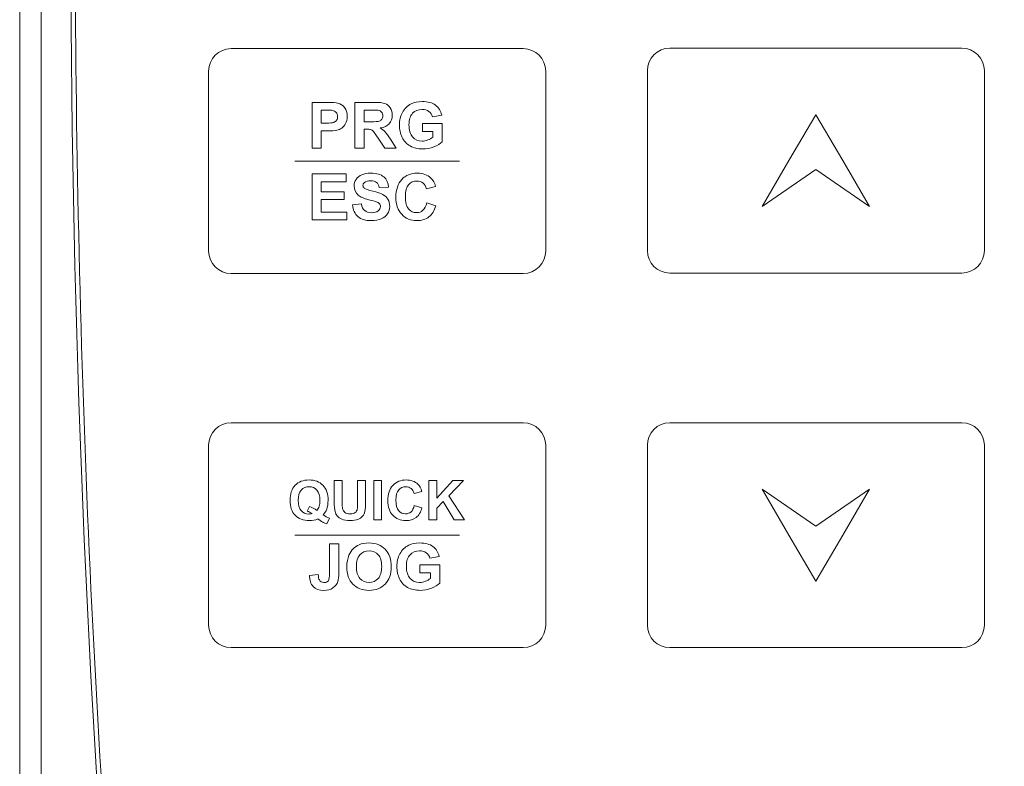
# Model space of a CAD drawing. Header units: millimetres. Extents: x -473 to 23648, y -382 to 1866.
# Tile 105 of 256: x 5102 to 5145, y 194 to 227. Entities that reach past the tile are written whole.
import ezdxf

# ---------------------------------------------------------------- set-up
doc = ezdxf.new("R2010")
doc.units = ezdxf.units.MM
doc.header["$LTSCALE"] = 80
doc.header["$PDMODE"] = 3
doc.header["$PDSIZE"] = 0.3
doc.layers.get('0').update_dxf_attribs({"linetype": 'CONTINUOUS'})
doc.styles.get("Standard").update_dxf_attribs({"font": 'technic_.ttf', "width": 0.7})
doc.dimstyles.get("Standard").update_dxf_attribs({"dimtxt": 3, "dimasz": 3, "dimexe": 0.18, "dimexo": 0.0625, "dimgap": 0.09, "dimtad": 1, "dimdsep": 46, "dimtxsty": 'Standard', "dimcen": 0.09, "dimadec": 0, "dimazin": 0, "dimtol": 1, "dimtp": 0.01, "dimtm": 0.01, "dimtfac": 1, "dimtofl": 0, "dimtmove": 0, "dimatfit": 3, "dimfxl": 1, "dimtolj": 1, "dimarcsym": 0})

# ---------------------------------------------------------------- blocks, each defined once
blk = doc.blocks.new('*D43')
at = {"color": 0, "lineweight": 0, "transparency": 16777216}
for p, q in [((5138.908, 318.41), (5249.944, 318.41)), ((5248.144, 310.41), (5248.144, 172.017)), ((5248.144, -5.056), (5248.144, 133.337)), ((5218.9, -13.056), (5249.944, -13.056))]:
    blk.add_line(p, q, dxfattribs=at)
for p in [(5137.108, 318.41), (5217.1, -13.056), (5248.144, -13.056)]:
    blk.add_point(p, dxfattribs=at)
for points in [[(5249.478, 310.41), (5246.811, 310.41), (5248.144, 318.41)], [(5246.811, -5.056), (5249.478, -5.056), (5248.144, -13.056)]]:
    blk.add_solid(points, dxfattribs=at)
at = {"color": 0, "lineweight": 0, "transparency": 16777216, "insert": (5248.144, 152.677), "char_height": 15, "attachment_point": 5, "rotation": 90}
blk.add_mtext('\\A1;331.5', dxfattribs=at)

msp = doc.modelspace()

# ---------------------------------------------------------------- linework, layer by layer
at = {"color": 0, "linetype": 'Continuous', "lineweight": 0}
for p, q in [((5101.634, 284.397), (5101.634, 178.997)), ((5102.585, 284.397), (5102.585, 178.997))]:
    msp.add_line(p, q, dxfattribs=at)
for radius, start in [(622.8, 175.51072), (622.6, 179.582278)]:
    msp.add_arc((5726.708, 231.5), radius, start, 184.474232, dxfattribs=at)
at = {"lineweight": 0}
for points, knots in [([(5111.044, 226.014), (5111.044, 226.014), (5124.044, 226.014), (5124.044, 226.014), (5124.044, 226.014), (5124.594, 226.014), (5125.044, 225.564), (5125.044, 225.014), (5125.044, 225.014), (5125.044, 225.014), (5125.044, 217.014), (5125.044, 217.014), (5125.044, 217.014), (5125.044, 216.464), (5124.594, 216.014), (5124.044, 216.014), (5124.044, 216.014), (5124.044, 216.014), (5111.044, 216.014), (5111.044, 216.014), (5111.044, 216.014), (5110.494, 216.014), (5110.044, 216.464), (5110.044, 217.014), (5110.044, 217.014), (5110.044, 217.014), (5110.044, 225.014), (5110.044, 225.014), (5110.044, 225.014), (5110.044, 225.564), (5110.494, 226.014), (5111.044, 226.014)], [0, 0, 0, 0, 0.125, 0.125, 0.125, 0.125, 0.25, 0.25, 0.25, 0.25, 0.375, 0.375, 0.375, 0.375, 0.5, 0.5, 0.5, 0.5, 0.625, 0.625, 0.625, 0.625, 0.75, 0.75, 0.75, 0.75, 0.875, 0.875, 0.875, 0.875, 1, 1, 1, 1]), ([(5130.567, 226.035), (5130.567, 226.035), (5143.567, 226.035), (5143.567, 226.035), (5143.567, 226.035), (5144.117, 226.035), (5144.567, 225.585), (5144.567, 225.035), (5144.567, 225.035), (5144.567, 225.035), (5144.567, 217.035), (5144.567, 217.035), (5144.567, 217.035), (5144.567, 216.485), (5144.117, 216.035), (5143.567, 216.035), (5143.567, 216.035), (5143.567, 216.035), (5130.567, 216.035), (5130.567, 216.035), (5130.567, 216.035), (5130.017, 216.035), (5129.567, 216.485), (5129.567, 217.035), (5129.567, 217.035), (5129.567, 217.035), (5129.567, 225.035), (5129.567, 225.035), (5129.567, 225.035), (5129.567, 225.585), (5130.017, 226.035), (5130.567, 226.035)], [0, 0, 0, 0, 0.125, 0.125, 0.125, 0.125, 0.25, 0.25, 0.25, 0.25, 0.375, 0.375, 0.375, 0.375, 0.5, 0.5, 0.5, 0.5, 0.625, 0.625, 0.625, 0.625, 0.75, 0.75, 0.75, 0.75, 0.875, 0.875, 0.875, 0.875, 1, 1, 1, 1]), ([(5114.647, 221.586), (5114.647, 221.586), (5114.647, 223.626), (5114.647, 223.626), (5114.647, 223.626), (5114.647, 223.626), (5115.307, 223.626), (5115.307, 223.626), (5115.307, 223.626), (5115.557, 223.626), (5115.721, 223.615), (5115.797, 223.595), (5115.797, 223.595), (5115.914, 223.565), (5116.012, 223.498), (5116.091, 223.396), (5116.091, 223.396), (5116.17, 223.293), (5116.209, 223.16), (5116.209, 222.999), (5116.209, 222.999), (5116.209, 222.873), (5116.186, 222.768), (5116.141, 222.683), (5116.141, 222.683), (5116.095, 222.597), (5116.038, 222.53), (5115.967, 222.481), (5115.967, 222.481), (5115.897, 222.433), (5115.826, 222.401), (5115.754, 222.385), (5115.754, 222.385), (5115.656, 222.366), (5115.513, 222.356), (5115.327, 222.356), (5115.327, 222.356), (5115.327, 222.356), (5115.058, 222.356), (5115.058, 222.356), (5115.058, 222.356), (5115.058, 222.356), (5115.058, 221.586), (5115.058, 221.586), (5115.058, 221.586), (5115.058, 221.586), (5114.647, 221.586), (5114.647, 221.586)], [0, 0, 0, 0, 0.083333, 0.083333, 0.083333, 0.083333, 0.166667, 0.166667, 0.166667, 0.166667, 0.25, 0.25, 0.25, 0.25, 0.333333, 0.333333, 0.333333, 0.333333, 0.416667, 0.416667, 0.416667, 0.416667, 0.5, 0.5, 0.5, 0.5, 0.583333, 0.583333, 0.583333, 0.583333, 0.666667, 0.666667, 0.666667, 0.666667, 0.75, 0.75, 0.75, 0.75, 0.833333, 0.833333, 0.833333, 0.833333, 0.916667, 0.916667, 0.916667, 0.916667, 1, 1, 1, 1]), ([(5116.548, 221.586), (5116.548, 221.586), (5116.548, 223.626), (5116.548, 223.626), (5116.548, 223.626), (5116.548, 223.626), (5117.415, 223.626), (5117.415, 223.626), (5117.415, 223.626), (5117.633, 223.626), (5117.791, 223.607), (5117.89, 223.571), (5117.89, 223.571), (5117.989, 223.534), (5118.068, 223.469), (5118.127, 223.376), (5118.127, 223.376), (5118.187, 223.282), (5118.216, 223.175), (5118.216, 223.054), (5118.216, 223.054), (5118.216, 222.901), (5118.171, 222.774), (5118.081, 222.675), (5118.081, 222.675), (5117.992, 222.575), (5117.857, 222.512), (5117.678, 222.487), (5117.678, 222.487), (5117.767, 222.434), (5117.841, 222.377), (5117.899, 222.315), (5117.899, 222.315), (5117.957, 222.253), (5118.034, 222.143), (5118.133, 221.984), (5118.133, 221.984), (5118.133, 221.984), (5118.382, 221.586), (5118.382, 221.586), (5118.382, 221.586), (5118.382, 221.586), (5117.89, 221.586), (5117.89, 221.586), (5117.89, 221.586), (5117.89, 221.586), (5117.592, 222.03), (5117.592, 222.03), (5117.592, 222.03), (5117.486, 222.189), (5117.414, 222.289), (5117.375, 222.33), (5117.375, 222.33), (5117.336, 222.371), (5117.295, 222.399), (5117.251, 222.415), (5117.251, 222.415), (5117.207, 222.43), (5117.138, 222.438), (5117.043, 222.438), (5117.043, 222.438), (5117.043, 222.438), (5116.96, 222.438), (5116.96, 222.438), (5116.96, 222.438), (5116.96, 222.438), (5116.96, 221.586), (5116.96, 221.586), (5116.96, 221.586), (5116.96, 221.586), (5116.548, 221.586), (5116.548, 221.586)], [0, 0, 0, 0, 0.055556, 0.055556, 0.055556, 0.055556, 0.111111, 0.111111, 0.111111, 0.111111, 0.166667, 0.166667, 0.166667, 0.166667, 0.222222, 0.222222, 0.222222, 0.222222, 0.277778, 0.277778, 0.277778, 0.277778, 0.333333, 0.333333, 0.333333, 0.333333, 0.388889, 0.388889, 0.388889, 0.388889, 0.444444, 0.444444, 0.444444, 0.444444, 0.5, 0.5, 0.5, 0.5, 0.555556, 0.555556, 0.555556, 0.555556, 0.611111, 0.611111, 0.611111, 0.611111, 0.666667, 0.666667, 0.666667, 0.666667, 0.722222, 0.722222, 0.722222, 0.722222, 0.777778, 0.777778, 0.777778, 0.777778, 0.833333, 0.833333, 0.833333, 0.833333, 0.888889, 0.888889, 0.888889, 0.888889, 0.944444, 0.944444, 0.944444, 0.944444, 1, 1, 1, 1]), ([(5119.554, 222.336), (5119.554, 222.336), (5119.554, 222.68), (5119.554, 222.68), (5119.554, 222.68), (5119.554, 222.68), (5120.441, 222.68), (5120.441, 222.68), (5120.441, 222.68), (5120.441, 222.68), (5120.441, 221.867), (5120.441, 221.867), (5120.441, 221.867), (5120.355, 221.784), (5120.23, 221.71), (5120.066, 221.647), (5120.066, 221.647), (5119.902, 221.583), (5119.736, 221.552), (5119.569, 221.552), (5119.569, 221.552), (5119.356, 221.552), (5119.169, 221.596), (5119.011, 221.686), (5119.011, 221.686), (5118.852, 221.775), (5118.733, 221.903), (5118.653, 222.07), (5118.653, 222.07), (5118.573, 222.236), (5118.534, 222.417), (5118.534, 222.613), (5118.534, 222.613), (5118.534, 222.825), (5118.578, 223.014), (5118.667, 223.179), (5118.667, 223.179), (5118.756, 223.344), (5118.886, 223.471), (5119.058, 223.559), (5119.058, 223.559), (5119.189, 223.627), (5119.352, 223.661), (5119.546, 223.661), (5119.546, 223.661), (5119.8, 223.661), (5119.998, 223.607), (5120.14, 223.501), (5120.14, 223.501), (5120.282, 223.395), (5120.374, 223.248), (5120.415, 223.061), (5120.415, 223.061), (5120.415, 223.061), (5120.006, 222.984), (5120.006, 222.984), (5120.006, 222.984), (5119.977, 223.085), (5119.923, 223.164), (5119.843, 223.222), (5119.843, 223.222), (5119.764, 223.28), (5119.665, 223.309), (5119.546, 223.309), (5119.546, 223.309), (5119.366, 223.309), (5119.224, 223.252), (5119.117, 223.138), (5119.117, 223.138), (5119.011, 223.023), (5118.958, 222.854), (5118.958, 222.63), (5118.958, 222.63), (5118.958, 222.388), (5119.012, 222.206), (5119.12, 222.085), (5119.12, 222.085), (5119.227, 221.964), (5119.368, 221.903), (5119.542, 221.903), (5119.542, 221.903), (5119.629, 221.903), (5119.715, 221.921), (5119.802, 221.954), (5119.802, 221.954), (5119.888, 221.988), (5119.963, 222.029), (5120.025, 222.077), (5120.025, 222.077), (5120.025, 222.077), (5120.025, 222.336), (5120.025, 222.336), (5120.025, 222.336), (5120.025, 222.336), (5119.554, 222.336), (5119.554, 222.336)], [0, 0, 0, 0, 0.041667, 0.041667, 0.041667, 0.041667, 0.083333, 0.083333, 0.083333, 0.083333, 0.125, 0.125, 0.125, 0.125, 0.166667, 0.166667, 0.166667, 0.166667, 0.208333, 0.208333, 0.208333, 0.208333, 0.25, 0.25, 0.25, 0.25, 0.291667, 0.291667, 0.291667, 0.291667, 0.333333, 0.333333, 0.333333, 0.333333, 0.375, 0.375, 0.375, 0.375, 0.416667, 0.416667, 0.416667, 0.416667, 0.458333, 0.458333, 0.458333, 0.458333, 0.5, 0.5, 0.5, 0.5, 0.541667, 0.541667, 0.541667, 0.541667, 0.583333, 0.583333, 0.583333, 0.583333, 0.625, 0.625, 0.625, 0.625, 0.666667, 0.666667, 0.666667, 0.666667, 0.708333, 0.708333, 0.708333, 0.708333, 0.75, 0.75, 0.75, 0.75, 0.791667, 0.791667, 0.791667, 0.791667, 0.833333, 0.833333, 0.833333, 0.833333, 0.875, 0.875, 0.875, 0.875, 0.916667, 0.916667, 0.916667, 0.916667, 0.958333, 0.958333, 0.958333, 0.958333, 1, 1, 1, 1]), ([(5115.058, 223.281), (5115.058, 223.281), (5115.058, 222.702), (5115.058, 222.702), (5115.058, 222.702), (5115.058, 222.702), (5115.283, 222.702), (5115.283, 222.702), (5115.283, 222.702), (5115.446, 222.702), (5115.555, 222.713), (5115.609, 222.734), (5115.609, 222.734), (5115.664, 222.755), (5115.707, 222.789), (5115.738, 222.834), (5115.738, 222.834), (5115.769, 222.88), (5115.784, 222.933), (5115.784, 222.993), (5115.784, 222.993), (5115.784, 223.067), (5115.763, 223.128), (5115.719, 223.177), (5115.719, 223.177), (5115.676, 223.225), (5115.62, 223.255), (5115.554, 223.267), (5115.554, 223.267), (5115.504, 223.276), (5115.405, 223.281), (5115.257, 223.281), (5115.257, 223.281), (5115.257, 223.281), (5115.058, 223.281), (5115.058, 223.281)], [0, 0, 0, 0, 0.111111, 0.111111, 0.111111, 0.111111, 0.222222, 0.222222, 0.222222, 0.222222, 0.333333, 0.333333, 0.333333, 0.333333, 0.444444, 0.444444, 0.444444, 0.444444, 0.555556, 0.555556, 0.555556, 0.555556, 0.666667, 0.666667, 0.666667, 0.666667, 0.777778, 0.777778, 0.777778, 0.777778, 0.888889, 0.888889, 0.888889, 0.888889, 1, 1, 1, 1]), ([(5116.96, 222.763), (5116.96, 222.763), (5117.265, 222.763), (5117.265, 222.763), (5117.265, 222.763), (5117.462, 222.763), (5117.586, 222.772), (5117.635, 222.788), (5117.635, 222.788), (5117.684, 222.805), (5117.722, 222.834), (5117.75, 222.875), (5117.75, 222.875), (5117.778, 222.915), (5117.792, 222.966), (5117.792, 223.028), (5117.792, 223.028), (5117.792, 223.096), (5117.774, 223.151), (5117.737, 223.194), (5117.737, 223.194), (5117.701, 223.236), (5117.649, 223.263), (5117.582, 223.274), (5117.582, 223.274), (5117.549, 223.278), (5117.448, 223.281), (5117.281, 223.281), (5117.281, 223.281), (5117.281, 223.281), (5116.96, 223.281), (5116.96, 223.281), (5116.96, 223.281), (5116.96, 223.281), (5116.96, 222.763), (5116.96, 222.763)], [0, 0, 0, 0, 0.111111, 0.111111, 0.111111, 0.111111, 0.222222, 0.222222, 0.222222, 0.222222, 0.333333, 0.333333, 0.333333, 0.333333, 0.444444, 0.444444, 0.444444, 0.444444, 0.555556, 0.555556, 0.555556, 0.555556, 0.666667, 0.666667, 0.666667, 0.666667, 0.777778, 0.777778, 0.777778, 0.777778, 0.888889, 0.888889, 0.888889, 0.888889, 1, 1, 1, 1]), ([(5137.067, 223.077), (5137.067, 223.077), (5138.264, 221.035), (5138.264, 221.035), (5138.264, 221.035), (5138.264, 221.035), (5139.46, 218.993), (5139.46, 218.993), (5139.46, 218.993), (5139.46, 218.993), (5137.067, 220.636), (5137.067, 220.636), (5137.067, 220.636), (5137.067, 220.636), (5134.675, 218.993), (5134.675, 218.993), (5134.675, 218.993), (5134.675, 218.993), (5135.871, 221.035), (5135.871, 221.035), (5135.871, 221.035), (5135.871, 221.035), (5137.067, 223.077), (5137.067, 223.077)], [0, 0, 0, 0, 0.166667, 0.166667, 0.166667, 0.166667, 0.333333, 0.333333, 0.333333, 0.333333, 0.5, 0.5, 0.5, 0.5, 0.666667, 0.666667, 0.666667, 0.666667, 0.833333, 0.833333, 0.833333, 0.833333, 1, 1, 1, 1]), ([(5114.647, 218.403), (5114.647, 218.403), (5114.647, 220.443), (5114.647, 220.443), (5114.647, 220.443), (5114.647, 220.443), (5116.159, 220.443), (5116.159, 220.443), (5116.159, 220.443), (5116.159, 220.443), (5116.159, 220.097), (5116.159, 220.097), (5116.159, 220.097), (5116.159, 220.097), (5115.058, 220.097), (5115.058, 220.097), (5115.058, 220.097), (5115.058, 220.097), (5115.058, 219.645), (5115.058, 219.645), (5115.058, 219.645), (5115.058, 219.645), (5116.082, 219.645), (5116.082, 219.645), (5116.082, 219.645), (5116.082, 219.645), (5116.082, 219.302), (5116.082, 219.302), (5116.082, 219.302), (5116.082, 219.302), (5115.058, 219.302), (5115.058, 219.302), (5115.058, 219.302), (5115.058, 219.302), (5115.058, 218.747), (5115.058, 218.747), (5115.058, 218.747), (5115.058, 218.747), (5116.198, 218.747), (5116.198, 218.747), (5116.198, 218.747), (5116.198, 218.747), (5116.198, 218.403), (5116.198, 218.403), (5116.198, 218.403), (5116.198, 218.403), (5114.647, 218.403), (5114.647, 218.403)], [0, 0, 0, 0, 0.083333, 0.083333, 0.083333, 0.083333, 0.166667, 0.166667, 0.166667, 0.166667, 0.25, 0.25, 0.25, 0.25, 0.333333, 0.333333, 0.333333, 0.333333, 0.416667, 0.416667, 0.416667, 0.416667, 0.5, 0.5, 0.5, 0.5, 0.583333, 0.583333, 0.583333, 0.583333, 0.666667, 0.666667, 0.666667, 0.666667, 0.75, 0.75, 0.75, 0.75, 0.833333, 0.833333, 0.833333, 0.833333, 0.916667, 0.916667, 0.916667, 0.916667, 1, 1, 1, 1]), ([(5116.443, 219.066), (5116.443, 219.066), (5116.843, 219.106), (5116.843, 219.106), (5116.843, 219.106), (5116.867, 218.971), (5116.916, 218.872), (5116.99, 218.809), (5116.99, 218.809), (5117.064, 218.746), (5117.163, 218.715), (5117.288, 218.715), (5117.288, 218.715), (5117.421, 218.715), (5117.521, 218.743), (5117.588, 218.799), (5117.588, 218.799), (5117.655, 218.855), (5117.689, 218.921), (5117.689, 218.996), (5117.689, 218.996), (5117.689, 219.044), (5117.675, 219.085), (5117.646, 219.119), (5117.646, 219.119), (5117.618, 219.153), (5117.569, 219.182), (5117.498, 219.207), (5117.498, 219.207), (5117.45, 219.224), (5117.34, 219.254), (5117.169, 219.296), (5117.169, 219.296), (5116.948, 219.351), (5116.793, 219.418), (5116.704, 219.498), (5116.704, 219.498), (5116.579, 219.61), (5116.516, 219.747), (5116.516, 219.908), (5116.516, 219.908), (5116.516, 220.012), (5116.546, 220.109), (5116.605, 220.2), (5116.605, 220.2), (5116.663, 220.29), (5116.748, 220.359), (5116.859, 220.407), (5116.859, 220.407), (5116.97, 220.454), (5117.104, 220.477), (5117.26, 220.477), (5117.26, 220.477), (5117.517, 220.477), (5117.709, 220.421), (5117.839, 220.309), (5117.839, 220.309), (5117.968, 220.197), (5118.036, 220.047), (5118.042, 219.86), (5118.042, 219.86), (5118.042, 219.86), (5117.631, 219.841), (5117.631, 219.841), (5117.631, 219.841), (5117.613, 219.946), (5117.575, 220.022), (5117.517, 220.068), (5117.517, 220.068), (5117.459, 220.114), (5117.372, 220.136), (5117.257, 220.136), (5117.257, 220.136), (5117.137, 220.136), (5117.043, 220.112), (5116.975, 220.063), (5116.975, 220.063), (5116.932, 220.031), (5116.91, 219.989), (5116.91, 219.936), (5116.91, 219.936), (5116.91, 219.888), (5116.93, 219.847), (5116.971, 219.813), (5116.971, 219.813), (5117.023, 219.769), (5117.149, 219.723), (5117.35, 219.676), (5117.35, 219.676), (5117.55, 219.629), (5117.698, 219.58), (5117.794, 219.529), (5117.794, 219.529), (5117.89, 219.479), (5117.965, 219.41), (5118.02, 219.322), (5118.02, 219.322), (5118.074, 219.234), (5118.101, 219.126), (5118.101, 218.997), (5118.101, 218.997), (5118.101, 218.88), (5118.069, 218.771), (5118.004, 218.669), (5118.004, 218.669), (5117.938, 218.567), (5117.847, 218.491), (5117.728, 218.442), (5117.728, 218.442), (5117.609, 218.392), (5117.461, 218.367), (5117.284, 218.367), (5117.284, 218.367), (5117.026, 218.367), (5116.828, 218.426), (5116.69, 218.546), (5116.69, 218.546), (5116.552, 218.665), (5116.469, 218.839), (5116.443, 219.066)], [0, 0, 0, 0, 0.033333, 0.033333, 0.033333, 0.033333, 0.066667, 0.066667, 0.066667, 0.066667, 0.1, 0.1, 0.1, 0.1, 0.133333, 0.133333, 0.133333, 0.133333, 0.166667, 0.166667, 0.166667, 0.166667, 0.2, 0.2, 0.2, 0.2, 0.233333, 0.233333, 0.233333, 0.233333, 0.266667, 0.266667, 0.266667, 0.266667, 0.3, 0.3, 0.3, 0.3, 0.333333, 0.333333, 0.333333, 0.333333, 0.366667, 0.366667, 0.366667, 0.366667, 0.4, 0.4, 0.4, 0.4, 0.433333, 0.433333, 0.433333, 0.433333, 0.466667, 0.466667, 0.466667, 0.466667, 0.5, 0.5, 0.5, 0.5, 0.533333, 0.533333, 0.533333, 0.533333, 0.566667, 0.566667, 0.566667, 0.566667, 0.6, 0.6, 0.6, 0.6, 0.633333, 0.633333, 0.633333, 0.633333, 0.666667, 0.666667, 0.666667, 0.666667, 0.7, 0.7, 0.7, 0.7, 0.733333, 0.733333, 0.733333, 0.733333, 0.766667, 0.766667, 0.766667, 0.766667, 0.8, 0.8, 0.8, 0.8, 0.833333, 0.833333, 0.833333, 0.833333, 0.866667, 0.866667, 0.866667, 0.866667, 0.9, 0.9, 0.9, 0.9, 0.933333, 0.933333, 0.933333, 0.933333, 0.966667, 0.966667, 0.966667, 0.966667, 1, 1, 1, 1]), ([(5119.753, 219.153), (5119.753, 219.153), (5120.151, 219.027), (5120.151, 219.027), (5120.151, 219.027), (5120.09, 218.804), (5119.989, 218.639), (5119.846, 218.53), (5119.846, 218.53), (5119.704, 218.423), (5119.523, 218.368), (5119.304, 218.368), (5119.304, 218.368), (5119.034, 218.368), (5118.811, 218.461), (5118.637, 218.646), (5118.637, 218.646), (5118.462, 218.831), (5118.375, 219.084), (5118.375, 219.405), (5118.375, 219.405), (5118.375, 219.744), (5118.463, 220.008), (5118.638, 220.196), (5118.638, 220.196), (5118.813, 220.383), (5119.044, 220.477), (5119.329, 220.477), (5119.329, 220.477), (5119.579, 220.477), (5119.782, 220.404), (5119.937, 220.256), (5119.937, 220.256), (5120.03, 220.169), (5120.1, 220.044), (5120.146, 219.88), (5120.146, 219.88), (5120.146, 219.88), (5119.738, 219.783), (5119.738, 219.783), (5119.738, 219.783), (5119.715, 219.889), (5119.664, 219.973), (5119.587, 220.034), (5119.587, 220.034), (5119.511, 220.095), (5119.418, 220.125), (5119.309, 220.125), (5119.309, 220.125), (5119.158, 220.125), (5119.035, 220.071), (5118.941, 219.963), (5118.941, 219.963), (5118.846, 219.854), (5118.799, 219.679), (5118.799, 219.435), (5118.799, 219.435), (5118.799, 219.178), (5118.846, 218.994), (5118.939, 218.885), (5118.939, 218.885), (5119.031, 218.775), (5119.152, 218.72), (5119.3, 218.72), (5119.3, 218.72), (5119.41, 218.72), (5119.504, 218.755), (5119.583, 218.825), (5119.583, 218.825), (5119.661, 218.894), (5119.718, 219.004), (5119.753, 219.153)], [0, 0, 0, 0, 0.055556, 0.055556, 0.055556, 0.055556, 0.111111, 0.111111, 0.111111, 0.111111, 0.166667, 0.166667, 0.166667, 0.166667, 0.222222, 0.222222, 0.222222, 0.222222, 0.277778, 0.277778, 0.277778, 0.277778, 0.333333, 0.333333, 0.333333, 0.333333, 0.388889, 0.388889, 0.388889, 0.388889, 0.444444, 0.444444, 0.444444, 0.444444, 0.5, 0.5, 0.5, 0.5, 0.555556, 0.555556, 0.555556, 0.555556, 0.611111, 0.611111, 0.611111, 0.611111, 0.666667, 0.666667, 0.666667, 0.666667, 0.722222, 0.722222, 0.722222, 0.722222, 0.777778, 0.777778, 0.777778, 0.777778, 0.833333, 0.833333, 0.833333, 0.833333, 0.888889, 0.888889, 0.888889, 0.888889, 0.944444, 0.944444, 0.944444, 0.944444, 1, 1, 1, 1]), ([(5111.044, 209.378), (5111.044, 209.378), (5124.044, 209.378), (5124.044, 209.378), (5124.044, 209.378), (5124.594, 209.378), (5125.044, 208.928), (5125.044, 208.378), (5125.044, 208.378), (5125.044, 208.378), (5125.044, 200.378), (5125.044, 200.378), (5125.044, 200.378), (5125.044, 199.828), (5124.594, 199.378), (5124.044, 199.378), (5124.044, 199.378), (5124.044, 199.378), (5111.044, 199.378), (5111.044, 199.378), (5111.044, 199.378), (5110.494, 199.378), (5110.044, 199.828), (5110.044, 200.378), (5110.044, 200.378), (5110.044, 200.378), (5110.044, 208.378), (5110.044, 208.378), (5110.044, 208.378), (5110.044, 208.928), (5110.494, 209.378), (5111.044, 209.378)], [0, 0, 0, 0, 0.125, 0.125, 0.125, 0.125, 0.25, 0.25, 0.25, 0.25, 0.375, 0.375, 0.375, 0.375, 0.5, 0.5, 0.5, 0.5, 0.625, 0.625, 0.625, 0.625, 0.75, 0.75, 0.75, 0.75, 0.875, 0.875, 0.875, 0.875, 1, 1, 1, 1]), ([(5130.567, 209.378), (5130.567, 209.378), (5143.567, 209.378), (5143.567, 209.378), (5143.567, 209.378), (5144.117, 209.378), (5144.567, 208.928), (5144.567, 208.378), (5144.567, 208.378), (5144.567, 208.378), (5144.567, 200.378), (5144.567, 200.378), (5144.567, 200.378), (5144.567, 199.828), (5144.117, 199.378), (5143.567, 199.378), (5143.567, 199.378), (5143.567, 199.378), (5130.567, 199.378), (5130.567, 199.378), (5130.567, 199.378), (5130.017, 199.378), (5129.567, 199.828), (5129.567, 200.378), (5129.567, 200.378), (5129.567, 200.378), (5129.567, 208.378), (5129.567, 208.378), (5129.567, 208.378), (5129.567, 208.928), (5130.017, 209.378), (5130.567, 209.378)], [0, 0, 0, 0, 0.125, 0.125, 0.125, 0.125, 0.25, 0.25, 0.25, 0.25, 0.375, 0.375, 0.375, 0.375, 0.5, 0.5, 0.5, 0.5, 0.625, 0.625, 0.625, 0.625, 0.75, 0.75, 0.75, 0.75, 0.875, 0.875, 0.875, 0.875, 1, 1, 1, 1]), ([(5115.143, 205.277), (5115.23, 205.215), (5115.324, 205.165), (5115.426, 205.129), (5115.426, 205.129), (5115.426, 205.129), (5115.296, 204.88), (5115.296, 204.88), (5115.296, 204.88), (5115.243, 204.895), (5115.191, 204.917), (5115.14, 204.945), (5115.14, 204.945), (5115.128, 204.951), (5115.05, 205.002), (5114.905, 205.1), (5114.905, 205.1), (5114.79, 205.05), (5114.663, 205.025), (5114.524, 205.025), (5114.524, 205.025), (5114.256, 205.025), (5114.045, 205.104), (5113.893, 205.263), (5113.893, 205.263), (5113.741, 205.42), (5113.665, 205.643), (5113.665, 205.929), (5113.665, 205.929), (5113.665, 206.215), (5113.741, 206.436), (5113.893, 206.595), (5113.893, 206.595), (5114.046, 206.754), (5114.253, 206.833), (5114.515, 206.833), (5114.515, 206.833), (5114.774, 206.833), (5114.979, 206.754), (5115.131, 206.595), (5115.131, 206.595), (5115.283, 206.436), (5115.359, 206.215), (5115.359, 205.929), (5115.359, 205.929), (5115.359, 205.778), (5115.338, 205.645), (5115.296, 205.531), (5115.296, 205.531), (5115.264, 205.443), (5115.213, 205.359), (5115.143, 205.277)], [0, 0, 0, 0, 0.076923, 0.076923, 0.076923, 0.076923, 0.153846, 0.153846, 0.153846, 0.153846, 0.230769, 0.230769, 0.230769, 0.230769, 0.307692, 0.307692, 0.307692, 0.307692, 0.384615, 0.384615, 0.384615, 0.384615, 0.461538, 0.461538, 0.461538, 0.461538, 0.538462, 0.538462, 0.538462, 0.538462, 0.615385, 0.615385, 0.615385, 0.615385, 0.692308, 0.692308, 0.692308, 0.692308, 0.769231, 0.769231, 0.769231, 0.769231, 0.846154, 0.846154, 0.846154, 0.846154, 0.923077, 0.923077, 0.923077, 0.923077, 1, 1, 1, 1]), ([(5119.197, 205.698), (5119.197, 205.698), (5119.538, 205.589), (5119.538, 205.589), (5119.538, 205.589), (5119.486, 205.398), (5119.399, 205.257), (5119.277, 205.164), (5119.277, 205.164), (5119.155, 205.072), (5119, 205.025), (5118.812, 205.025), (5118.812, 205.025), (5118.58, 205.025), (5118.389, 205.105), (5118.24, 205.263), (5118.24, 205.263), (5118.091, 205.422), (5118.016, 205.639), (5118.016, 205.913), (5118.016, 205.913), (5118.016, 206.204), (5118.091, 206.43), (5118.241, 206.592), (5118.241, 206.592), (5118.391, 206.752), (5118.589, 206.833), (5118.834, 206.833), (5118.834, 206.833), (5119.048, 206.833), (5119.221, 206.77), (5119.355, 206.643), (5119.355, 206.643), (5119.435, 206.569), (5119.494, 206.461), (5119.534, 206.321), (5119.534, 206.321), (5119.534, 206.321), (5119.184, 206.238), (5119.184, 206.238), (5119.184, 206.238), (5119.164, 206.329), (5119.121, 206.4), (5119.055, 206.453), (5119.055, 206.453), (5118.989, 206.505), (5118.91, 206.531), (5118.816, 206.531), (5118.816, 206.531), (5118.687, 206.531), (5118.581, 206.485), (5118.501, 206.392), (5118.501, 206.392), (5118.42, 206.299), (5118.38, 206.148), (5118.38, 205.94), (5118.38, 205.94), (5118.38, 205.719), (5118.419, 205.561), (5118.499, 205.468), (5118.499, 205.468), (5118.578, 205.374), (5118.682, 205.327), (5118.809, 205.327), (5118.809, 205.327), (5118.903, 205.327), (5118.983, 205.357), (5119.051, 205.416), (5119.051, 205.416), (5119.118, 205.476), (5119.167, 205.57), (5119.197, 205.698)], [0, 0, 0, 0, 0.055556, 0.055556, 0.055556, 0.055556, 0.111111, 0.111111, 0.111111, 0.111111, 0.166667, 0.166667, 0.166667, 0.166667, 0.222222, 0.222222, 0.222222, 0.222222, 0.277778, 0.277778, 0.277778, 0.277778, 0.333333, 0.333333, 0.333333, 0.333333, 0.388889, 0.388889, 0.388889, 0.388889, 0.444444, 0.444444, 0.444444, 0.444444, 0.5, 0.5, 0.5, 0.5, 0.555556, 0.555556, 0.555556, 0.555556, 0.611111, 0.611111, 0.611111, 0.611111, 0.666667, 0.666667, 0.666667, 0.666667, 0.722222, 0.722222, 0.722222, 0.722222, 0.777778, 0.777778, 0.777778, 0.777778, 0.833333, 0.833333, 0.833333, 0.833333, 0.888889, 0.888889, 0.888889, 0.888889, 0.944444, 0.944444, 0.944444, 0.944444, 1, 1, 1, 1]), ([(5119.846, 205.055), (5119.846, 205.055), (5119.846, 206.803), (5119.846, 206.803), (5119.846, 206.803), (5119.846, 206.803), (5120.199, 206.803), (5120.199, 206.803), (5120.199, 206.803), (5120.199, 206.803), (5120.199, 206.027), (5120.199, 206.027), (5120.199, 206.027), (5120.199, 206.027), (5120.912, 206.803), (5120.912, 206.803), (5120.912, 206.803), (5120.912, 206.803), (5121.387, 206.803), (5121.387, 206.803), (5121.387, 206.803), (5121.387, 206.803), (5120.729, 206.122), (5120.729, 206.122), (5120.729, 206.122), (5120.729, 206.122), (5121.423, 205.055), (5121.423, 205.055), (5121.423, 205.055), (5121.423, 205.055), (5120.966, 205.055), (5120.966, 205.055), (5120.966, 205.055), (5120.966, 205.055), (5120.486, 205.876), (5120.486, 205.876), (5120.486, 205.876), (5120.486, 205.876), (5120.199, 205.583), (5120.199, 205.583), (5120.199, 205.583), (5120.199, 205.583), (5120.199, 205.055), (5120.199, 205.055), (5120.199, 205.055), (5120.199, 205.055), (5119.846, 205.055), (5119.846, 205.055)], [0, 0, 0, 0, 0.083333, 0.083333, 0.083333, 0.083333, 0.166667, 0.166667, 0.166667, 0.166667, 0.25, 0.25, 0.25, 0.25, 0.333333, 0.333333, 0.333333, 0.333333, 0.416667, 0.416667, 0.416667, 0.416667, 0.5, 0.5, 0.5, 0.5, 0.583333, 0.583333, 0.583333, 0.583333, 0.666667, 0.666667, 0.666667, 0.666667, 0.75, 0.75, 0.75, 0.75, 0.833333, 0.833333, 0.833333, 0.833333, 0.916667, 0.916667, 0.916667, 0.916667, 1, 1, 1, 1]), ([(5114.859, 205.476), (5114.905, 205.529), (5114.939, 205.593), (5114.961, 205.669), (5114.961, 205.669), (5114.984, 205.744), (5114.995, 205.831), (5114.995, 205.929), (5114.995, 205.929), (5114.995, 206.131), (5114.951, 206.282), (5114.862, 206.381), (5114.862, 206.381), (5114.773, 206.481), (5114.656, 206.531), (5114.512, 206.531), (5114.512, 206.531), (5114.368, 206.531), (5114.252, 206.481), (5114.162, 206.381), (5114.162, 206.381), (5114.073, 206.281), (5114.028, 206.13), (5114.028, 205.929), (5114.028, 205.929), (5114.028, 205.725), (5114.073, 205.572), (5114.162, 205.471), (5114.162, 205.471), (5114.252, 205.369), (5114.365, 205.318), (5114.501, 205.318), (5114.501, 205.318), (5114.552, 205.318), (5114.601, 205.327), (5114.646, 205.344), (5114.646, 205.344), (5114.574, 205.39), (5114.501, 205.427), (5114.428, 205.453), (5114.428, 205.453), (5114.428, 205.453), (5114.527, 205.655), (5114.527, 205.655), (5114.527, 205.655), (5114.643, 205.615), (5114.754, 205.556), (5114.859, 205.476)], [0, 0, 0, 0, 0.083333, 0.083333, 0.083333, 0.083333, 0.166667, 0.166667, 0.166667, 0.166667, 0.25, 0.25, 0.25, 0.25, 0.333333, 0.333333, 0.333333, 0.333333, 0.416667, 0.416667, 0.416667, 0.416667, 0.5, 0.5, 0.5, 0.5, 0.583333, 0.583333, 0.583333, 0.583333, 0.666667, 0.666667, 0.666667, 0.666667, 0.75, 0.75, 0.75, 0.75, 0.833333, 0.833333, 0.833333, 0.833333, 0.916667, 0.916667, 0.916667, 0.916667, 1, 1, 1, 1]), ([(5115.633, 206.803), (5115.633, 206.803), (5115.986, 206.803), (5115.986, 206.803), (5115.986, 206.803), (5115.986, 206.803), (5115.986, 205.856), (5115.986, 205.856), (5115.986, 205.856), (5115.986, 205.706), (5115.991, 205.609), (5115.999, 205.564), (5115.999, 205.564), (5116.014, 205.493), (5116.051, 205.435), (5116.107, 205.392), (5116.107, 205.392), (5116.164, 205.348), (5116.242, 205.327), (5116.34, 205.327), (5116.34, 205.327), (5116.441, 205.327), (5116.516, 205.347), (5116.567, 205.388), (5116.567, 205.388), (5116.618, 205.429), (5116.649, 205.479), (5116.659, 205.539), (5116.659, 205.539), (5116.669, 205.599), (5116.674, 205.698), (5116.674, 205.836), (5116.674, 205.836), (5116.674, 205.836), (5116.674, 206.803), (5116.674, 206.803), (5116.674, 206.803), (5116.674, 206.803), (5117.027, 206.803), (5117.027, 206.803), (5117.027, 206.803), (5117.027, 206.803), (5117.027, 205.885), (5117.027, 205.885), (5117.027, 205.885), (5117.027, 205.675), (5117.018, 205.527), (5116.999, 205.44), (5116.999, 205.44), (5116.979, 205.353), (5116.944, 205.28), (5116.893, 205.221), (5116.893, 205.221), (5116.842, 205.161), (5116.773, 205.114), (5116.688, 205.078), (5116.688, 205.078), (5116.602, 205.043), (5116.489, 205.025), (5116.351, 205.025), (5116.351, 205.025), (5116.184, 205.025), (5116.058, 205.044), (5115.971, 205.083), (5115.971, 205.083), (5115.885, 205.122), (5115.817, 205.172), (5115.767, 205.233), (5115.767, 205.233), (5115.717, 205.295), (5115.684, 205.359), (5115.668, 205.427), (5115.668, 205.427), (5115.645, 205.527), (5115.633, 205.675), (5115.633, 205.871), (5115.633, 205.871), (5115.633, 205.871), (5115.633, 206.803), (5115.633, 206.803)], [0, 0, 0, 0, 0.05, 0.05, 0.05, 0.05, 0.1, 0.1, 0.1, 0.1, 0.15, 0.15, 0.15, 0.15, 0.2, 0.2, 0.2, 0.2, 0.25, 0.25, 0.25, 0.25, 0.3, 0.3, 0.3, 0.3, 0.35, 0.35, 0.35, 0.35, 0.4, 0.4, 0.4, 0.4, 0.45, 0.45, 0.45, 0.45, 0.5, 0.5, 0.5, 0.5, 0.55, 0.55, 0.55, 0.55, 0.6, 0.6, 0.6, 0.6, 0.65, 0.65, 0.65, 0.65, 0.7, 0.7, 0.7, 0.7, 0.75, 0.75, 0.75, 0.75, 0.8, 0.8, 0.8, 0.8, 0.85, 0.85, 0.85, 0.85, 0.9, 0.9, 0.9, 0.9, 0.95, 0.95, 0.95, 0.95, 1, 1, 1, 1]), ([(5117.389, 205.055), (5117.389, 205.055), (5117.389, 206.803), (5117.389, 206.803), (5117.389, 206.803), (5117.389, 206.803), (5117.741, 206.803), (5117.741, 206.803), (5117.741, 206.803), (5117.741, 206.803), (5117.741, 205.055), (5117.741, 205.055), (5117.741, 205.055), (5117.741, 205.055), (5117.389, 205.055), (5117.389, 205.055)], [0, 0, 0, 0, 0.25, 0.25, 0.25, 0.25, 0.5, 0.5, 0.5, 0.5, 0.75, 0.75, 0.75, 0.75, 1, 1, 1, 1]), ([(5137.067, 202.336), (5137.067, 202.336), (5138.264, 204.378), (5138.264, 204.378), (5138.264, 204.378), (5138.264, 204.378), (5139.46, 206.42), (5139.46, 206.42), (5139.46, 206.42), (5139.46, 206.42), (5137.067, 204.777), (5137.067, 204.777), (5137.067, 204.777), (5137.067, 204.777), (5134.675, 206.42), (5134.675, 206.42), (5134.675, 206.42), (5134.675, 206.42), (5135.871, 204.378), (5135.871, 204.378), (5135.871, 204.378), (5135.871, 204.378), (5137.067, 202.336), (5137.067, 202.336)], [0, 0, 0, 0, 0.166667, 0.166667, 0.166667, 0.166667, 0.333333, 0.333333, 0.333333, 0.333333, 0.5, 0.5, 0.5, 0.5, 0.666667, 0.666667, 0.666667, 0.666667, 0.833333, 0.833333, 0.833333, 0.833333, 1, 1, 1, 1]), ([(5115.427, 203.998), (5115.427, 203.998), (5115.838, 203.998), (5115.838, 203.998), (5115.838, 203.998), (5115.838, 203.998), (5115.838, 202.706), (5115.838, 202.706), (5115.838, 202.706), (5115.838, 202.538), (5115.823, 202.408), (5115.794, 202.317), (5115.794, 202.317), (5115.754, 202.198), (5115.681, 202.103), (5115.576, 202.031), (5115.576, 202.031), (5115.472, 201.959), (5115.333, 201.923), (5115.162, 201.923), (5115.162, 201.923), (5114.961, 201.923), (5114.806, 201.979), (5114.697, 202.092), (5114.697, 202.092), (5114.589, 202.205), (5114.534, 202.37), (5114.533, 202.588), (5114.533, 202.588), (5114.533, 202.588), (5114.921, 202.633), (5114.921, 202.633), (5114.921, 202.633), (5114.926, 202.516), (5114.943, 202.433), (5114.972, 202.385), (5114.972, 202.385), (5115.017, 202.312), (5115.085, 202.275), (5115.176, 202.275), (5115.176, 202.275), (5115.267, 202.275), (5115.332, 202.301), (5115.37, 202.354), (5115.37, 202.354), (5115.408, 202.406), (5115.427, 202.515), (5115.427, 202.68), (5115.427, 202.68), (5115.427, 202.68), (5115.427, 203.998), (5115.427, 203.998)], [0, 0, 0, 0, 0.076923, 0.076923, 0.076923, 0.076923, 0.153846, 0.153846, 0.153846, 0.153846, 0.230769, 0.230769, 0.230769, 0.230769, 0.307692, 0.307692, 0.307692, 0.307692, 0.384615, 0.384615, 0.384615, 0.384615, 0.461538, 0.461538, 0.461538, 0.461538, 0.538462, 0.538462, 0.538462, 0.538462, 0.615385, 0.615385, 0.615385, 0.615385, 0.692308, 0.692308, 0.692308, 0.692308, 0.769231, 0.769231, 0.769231, 0.769231, 0.846154, 0.846154, 0.846154, 0.846154, 0.923077, 0.923077, 0.923077, 0.923077, 1, 1, 1, 1]), ([(5116.193, 202.965), (5116.193, 203.173), (5116.224, 203.348), (5116.286, 203.489), (5116.286, 203.489), (5116.333, 203.592), (5116.396, 203.686), (5116.476, 203.768), (5116.476, 203.768), (5116.556, 203.85), (5116.644, 203.912), (5116.739, 203.952), (5116.739, 203.952), (5116.867, 204.006), (5117.013, 204.032), (5117.179, 204.032), (5117.179, 204.032), (5117.48, 204.032), (5117.72, 203.939), (5117.901, 203.753), (5117.901, 203.753), (5118.081, 203.566), (5118.171, 203.307), (5118.171, 202.975), (5118.171, 202.975), (5118.171, 202.646), (5118.082, 202.388), (5117.902, 202.202), (5117.902, 202.202), (5117.723, 202.016), (5117.484, 201.923), (5117.185, 201.923), (5117.185, 201.923), (5116.881, 201.923), (5116.64, 202.016), (5116.461, 202.201), (5116.461, 202.201), (5116.282, 202.386), (5116.193, 202.641), (5116.193, 202.965)], [0, 0, 0, 0, 0.1, 0.1, 0.1, 0.1, 0.2, 0.2, 0.2, 0.2, 0.3, 0.3, 0.3, 0.3, 0.4, 0.4, 0.4, 0.4, 0.5, 0.5, 0.5, 0.5, 0.6, 0.6, 0.6, 0.6, 0.7, 0.7, 0.7, 0.7, 0.8, 0.8, 0.8, 0.8, 0.9, 0.9, 0.9, 0.9, 1, 1, 1, 1]), ([(5119.442, 202.708), (5119.442, 202.708), (5119.442, 203.052), (5119.442, 203.052), (5119.442, 203.052), (5119.442, 203.052), (5120.329, 203.052), (5120.329, 203.052), (5120.329, 203.052), (5120.329, 203.052), (5120.329, 202.239), (5120.329, 202.239), (5120.329, 202.239), (5120.243, 202.156), (5120.118, 202.082), (5119.954, 202.018), (5119.954, 202.018), (5119.79, 201.955), (5119.624, 201.923), (5119.457, 201.923), (5119.457, 201.923), (5119.244, 201.923), (5119.057, 201.968), (5118.899, 202.057), (5118.899, 202.057), (5118.74, 202.147), (5118.621, 202.275), (5118.541, 202.441), (5118.541, 202.441), (5118.461, 202.608), (5118.422, 202.789), (5118.422, 202.985), (5118.422, 202.985), (5118.422, 203.197), (5118.466, 203.386), (5118.555, 203.551), (5118.555, 203.551), (5118.644, 203.716), (5118.774, 203.843), (5118.946, 203.931), (5118.946, 203.931), (5119.077, 203.999), (5119.24, 204.032), (5119.434, 204.032), (5119.434, 204.032), (5119.688, 204.032), (5119.886, 203.979), (5120.028, 203.873), (5120.028, 203.873), (5120.17, 203.767), (5120.262, 203.62), (5120.303, 203.433), (5120.303, 203.433), (5120.303, 203.433), (5119.894, 203.356), (5119.894, 203.356), (5119.894, 203.356), (5119.865, 203.456), (5119.811, 203.536), (5119.731, 203.594), (5119.731, 203.594), (5119.652, 203.651), (5119.553, 203.68), (5119.434, 203.68), (5119.434, 203.68), (5119.254, 203.68), (5119.112, 203.623), (5119.005, 203.509), (5119.005, 203.509), (5118.899, 203.395), (5118.846, 203.226), (5118.846, 203.001), (5118.846, 203.001), (5118.846, 202.76), (5118.9, 202.578), (5119.008, 202.457), (5119.008, 202.457), (5119.115, 202.336), (5119.256, 202.275), (5119.43, 202.275), (5119.43, 202.275), (5119.517, 202.275), (5119.603, 202.292), (5119.69, 202.326), (5119.69, 202.326), (5119.776, 202.36), (5119.851, 202.401), (5119.913, 202.449), (5119.913, 202.449), (5119.913, 202.449), (5119.913, 202.708), (5119.913, 202.708), (5119.913, 202.708), (5119.913, 202.708), (5119.442, 202.708), (5119.442, 202.708)], [0, 0, 0, 0, 0.041667, 0.041667, 0.041667, 0.041667, 0.083333, 0.083333, 0.083333, 0.083333, 0.125, 0.125, 0.125, 0.125, 0.166667, 0.166667, 0.166667, 0.166667, 0.208333, 0.208333, 0.208333, 0.208333, 0.25, 0.25, 0.25, 0.25, 0.291667, 0.291667, 0.291667, 0.291667, 0.333333, 0.333333, 0.333333, 0.333333, 0.375, 0.375, 0.375, 0.375, 0.416667, 0.416667, 0.416667, 0.416667, 0.458333, 0.458333, 0.458333, 0.458333, 0.5, 0.5, 0.5, 0.5, 0.541667, 0.541667, 0.541667, 0.541667, 0.583333, 0.583333, 0.583333, 0.583333, 0.625, 0.625, 0.625, 0.625, 0.666667, 0.666667, 0.666667, 0.666667, 0.708333, 0.708333, 0.708333, 0.708333, 0.75, 0.75, 0.75, 0.75, 0.791667, 0.791667, 0.791667, 0.791667, 0.833333, 0.833333, 0.833333, 0.833333, 0.875, 0.875, 0.875, 0.875, 0.916667, 0.916667, 0.916667, 0.916667, 0.958333, 0.958333, 0.958333, 0.958333, 1, 1, 1, 1]), ([(5116.617, 202.979), (5116.617, 202.748), (5116.671, 202.573), (5116.777, 202.454), (5116.777, 202.454), (5116.884, 202.335), (5117.019, 202.275), (5117.184, 202.275), (5117.184, 202.275), (5117.347, 202.275), (5117.482, 202.334), (5117.588, 202.453), (5117.588, 202.453), (5117.693, 202.571), (5117.745, 202.748), (5117.745, 202.985), (5117.745, 202.985), (5117.745, 203.218), (5117.694, 203.393), (5117.592, 203.508), (5117.592, 203.508), (5117.489, 203.623), (5117.353, 203.68), (5117.184, 203.68), (5117.184, 203.68), (5117.013, 203.68), (5116.877, 203.622), (5116.773, 203.506), (5116.773, 203.506), (5116.669, 203.389), (5116.617, 203.214), (5116.617, 202.979)], [0, 0, 0, 0, 0.125, 0.125, 0.125, 0.125, 0.25, 0.25, 0.25, 0.25, 0.375, 0.375, 0.375, 0.375, 0.5, 0.5, 0.5, 0.5, 0.625, 0.625, 0.625, 0.625, 0.75, 0.75, 0.75, 0.75, 0.875, 0.875, 0.875, 0.875, 1, 1, 1, 1])]:
    msp.add_open_spline(points, degree=3, knots=knots, dxfattribs=at)
for points in [[(5113.88, 221.014), (5113.88, 221.014), (5121.207, 221.014), (5121.207, 221.014)], [(5113.88, 204.378), (5113.88, 204.378), (5121.207, 204.378), (5121.207, 204.378)]]:
    msp.add_open_spline(points, degree=3, dxfattribs=at)

# ---------------------------------------------------------------- dimensions: what is measured, and where the dimension line sits
at = {"color": 3, "lineweight": 0}
dim = msp.add_linear_dim(base=(5248.144, -13.056), p1=(5137.108, 318.41), p2=(5217.1, -13.056), angle=90, dimstyle='Standard', override={"dimtxt": 15, "dimasz": 8, "dimexe": 1.8, "dimexo": 1.8, "dimtad": 0, "dimdec": 1, "dimzin": 0, "dimdsep": 0, "dimcen": 0.5, "dimtol": 0, "dimtdec": 4, "dimtzin": 0, "dimlwd": 0, "dimlwe": 0}, dxfattribs=at)
dim.commit()
dim.dimension.update_dxf_attribs({"geometry": '*D43', "text_midpoint": (5248.144, 152.677), "dimtype": 160})

doc.saveas('drawing.dxf')
